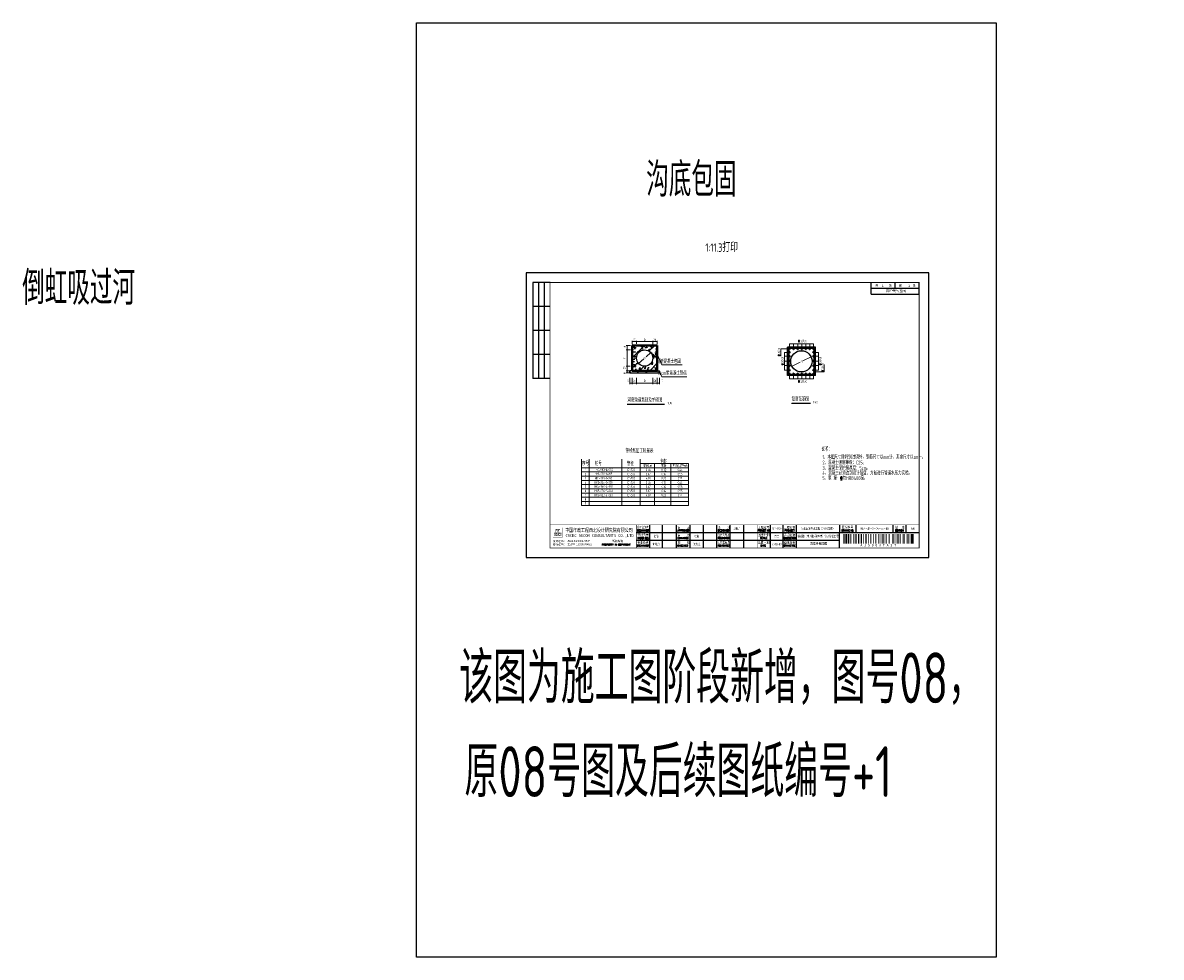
# Model space of a CAD drawing. Extents: x -493406 to 788281, y -294464 to -108123.
# Tile 1 of 8: x 438061 to 451480, y -292172 to -281156. Entities that reach past the tile are written whole.
import ezdxf
from ezdxf.enums import TextEntityAlignment as Align

# ---------------------------------------------------------------- set-up
doc = ezdxf.new("R2010")
doc.units = 0
doc.layers.add('GPSCOMMON', color=7, linetype='Continuous')
doc.layers.add('pp-com', color=7, linetype='Continuous')
for name, color, linetype, lineweight in [('标注', 4, 'Continuous', 13), ('粗线', 1, 'Continuous', 40), ('钢筋', 1, 'Continuous', 40)]:
    doc.layers.add(name, color=color, linetype=linetype, lineweight=lineweight)
doc.styles.add('gpshz', font='tssdeng.shx', dxfattribs={"width": 0.7, "bigfont": 'tssdchn.shx'})
doc.styles.add('图签', font='txt', dxfattribs={"width": 0.66})
doc.styles.add('图签 1', font='romanc.shx', dxfattribs={"width": 0.8})
doc.styles.add('图签1', font='romanc.shx', dxfattribs={"width": 0.8})
doc.styles.add('宋体', font='txt')
doc.dimstyles.new('1bi50', dxfattribs={"dimtxt": 35, "dimasz": 15, "dimexe": 15, "dimexo": 15, "dimgap": 0.01, "dimtad": 1, "dimdec": 0, "dimlfac": 0.5, "dimdsep": 46, "dimtxsty": 'gpshz', "dimblk": 'ARCHTICK', "dimcen": 2.5, "dimclrd": 256, "dimclre": 256, "dimclrt": 256, "dimadec": 0, "dimazin": 0, "dimtfac": 1, "dimtdec": 0, "dimtmove": 2, "dimatfit": 0, "dimfxl": 0, "dimlwd": -1, "dimlwe": -1, "dimarcsym": 0})

# ---------------------------------------------------------------- blocks, each defined once
blk = doc.blocks.new('_ArchTick')
at = {"color": 0, "linetype": 'ByBlock', "const_width": 0.15}
blk.add_lwpolyline([(-0.5, -0.5), (0.5, 0.5)], dxfattribs=at)
blk = doc.blocks.new('*D100')
at = {"layer": 'Defpoints', "color": 0}
for p in [(445186, -285258), (445226, -285205), (445226, -285258)]:
    blk.add_point(p, dxfattribs=at)
at = {"layer": '标注'}
for p, q in [((445222, -285205), (445175, -285205)), ((445222, -285258), (445175, -285258)), ((445186, -285205), (445186, -285258))]:
    blk.add_line(p, q, dxfattribs=at)
at = {"layer": '标注', "xscale": 11.25, "yscale": 11.25, "zscale": 11.25}
for p, rotation in [((445186, -285205), 90), ((445186, -285258), 270)]:
    blk.add_blockref('_ArchTick', p, dxfattribs=dict(at, rotation=rotation))
at = {"layer": '标注', "insert": (445150, -285224), "char_height": 26.2, "attachment_point": 5, "rotation": 90, "style": 'gpshz'}
blk.add_mtext('20', dxfattribs=at)
blk = doc.blocks.new('*D101')
at = {"layer": 'Defpoints', "color": 0}
for p in [(445186, -285284), (445242, -285258), (445242, -285284)]:
    blk.add_point(p, dxfattribs=at)
at = {"layer": '标注'}
for p, q in [((445238, -285258), (445175, -285258)), ((445238, -285284), (445175, -285284)), ((445186, -285258), (445186, -285284))]:
    blk.add_line(p, q, dxfattribs=at)
at = {"layer": '标注', "xscale": 11.25, "yscale": 11.25, "zscale": 11.25}
for p, rotation in [((445186, -285258), 90), ((445186, -285284), 270)]:
    blk.add_blockref('_ArchTick', p, dxfattribs=dict(at, rotation=rotation))
at = {"layer": '标注', "insert": (445155, -285288), "char_height": 26.2, "attachment_point": 5, "rotation": 90, "style": 'gpshz'}
blk.add_mtext('10', dxfattribs=at)
blk = doc.blocks.new('*D102')
at = {"layer": 'Defpoints', "color": 0}
for p in [(445186, -285013), (445228, -285013), (445229, -284960)]:
    blk.add_point(p, dxfattribs=at)
at = {"layer": '标注'}
for p, q in [((445225, -284960), (445175, -284960)), ((445224, -285013), (445175, -285013)), ((445186, -284960), (445186, -285013))]:
    blk.add_line(p, q, dxfattribs=at)
at = {"layer": '标注', "xscale": 11.25, "yscale": 11.25, "zscale": 11.25}
for p, rotation in [((445186, -284960), 90), ((445186, -285013), 270)]:
    blk.add_blockref('_ArchTick', p, dxfattribs=dict(at, rotation=rotation))
at = {"layer": '标注', "insert": (445155, -284979), "char_height": 26.2, "attachment_point": 5, "rotation": 90, "style": 'gpshz'}
blk.add_mtext('20', dxfattribs=at)
blk = doc.blocks.new('*D103')
at = {"layer": 'Defpoints', "color": 0}
for p in [(445228, -285013), (445186, -285205), (445226, -285205)]:
    blk.add_point(p, dxfattribs=at)
at = {"layer": '标注'}
for p, q in [((445224, -285013), (445175, -285013)), ((445186, -285013), (445186, -285205)), ((445222, -285205), (445175, -285205))]:
    blk.add_line(p, q, dxfattribs=at)
at = {"layer": '标注', "xscale": 11.25, "yscale": 11.25, "zscale": 11.25}
for p, rotation in [((445186, -285013), 90), ((445186, -285205), 270)]:
    blk.add_blockref('_ArchTick', p, dxfattribs=dict(at, rotation=rotation))
at = {"layer": '标注', "insert": (445152, -285109), "char_height": 26.2, "attachment_point": 5, "rotation": 90, "style": 'gpshz'}
blk.add_mtext('D', dxfattribs=at)
blk = doc.blocks.new('*D104')
at = {"layer": 'Defpoints', "color": 0}
for p in [(445242, -284947), (445295, -284915), (445295, -284945)]:
    blk.add_point(p, dxfattribs=at)
at = {"layer": '标注'}
for p, q in [((445242, -284943), (445242, -284904)), ((445242, -284915), (445295, -284915)), ((445295, -284941), (445295, -284904))]:
    blk.add_line(p, q, dxfattribs=at)
at = {"layer": '标注', "xscale": 11.25, "yscale": 11.25, "zscale": 11.25}
for p, rotation in [((445242, -284915), 180.1724947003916), ((445295, -284915), 0.1724947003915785)]:
    blk.add_blockref('_ArchTick', p, dxfattribs=dict(at, rotation=rotation))
at = {"layer": '标注', "insert": (445270, -284891), "char_height": 26.2, "attachment_point": 5, "rotation": 0.1725, "style": 'gpshz'}
blk.add_mtext('20', dxfattribs=at)
blk = doc.blocks.new('*D105')
at = {"layer": 'Defpoints', "color": 0}
for p in [(445295, -284945), (445487, -284915), (445487, -284951)]:
    blk.add_point(p, dxfattribs=at)
at = {"layer": '标注'}
for p, q in [((445295, -284941), (445295, -284904)), ((445295, -284915), (445487, -284915)), ((445487, -284948), (445487, -284904))]:
    blk.add_line(p, q, dxfattribs=at)
at = {"layer": '标注', "xscale": 11.25, "yscale": 11.25, "zscale": 11.25}
for p, rotation in [((445295, -284915), 180.1724947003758), ((445487, -284915), 0.1724947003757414)]:
    blk.add_blockref('_ArchTick', p, dxfattribs=dict(at, rotation=rotation))
at = {"layer": '标注', "insert": (445391, -284893), "char_height": 26.2, "attachment_point": 5, "rotation": 0.1725, "style": 'gpshz'}
blk.add_mtext('D', dxfattribs=at)
blk = doc.blocks.new('*D106')
at = {"layer": 'Defpoints', "color": 0}
for p in [(445487, -284951), (445540, -284915), (445540, -284950)]:
    blk.add_point(p, dxfattribs=at)
at = {"layer": '标注'}
for p, q in [((445487, -284948), (445487, -284904)), ((445487, -284915), (445540, -284915)), ((445540, -284946), (445540, -284904))]:
    blk.add_line(p, q, dxfattribs=at)
at = {"layer": '标注', "xscale": 11.25, "yscale": 11.25, "zscale": 11.25}
for p, rotation in [((445487, -284915), 180.1724947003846), ((445540, -284915), 0.1724947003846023)]:
    blk.add_blockref('_ArchTick', p, dxfattribs=dict(at, rotation=rotation))
at = {"layer": '标注', "insert": (445511, -284891), "char_height": 26.2, "attachment_point": 5, "rotation": 0.1725, "style": 'gpshz'}
blk.add_mtext('20', dxfattribs=at)
blk = doc.blocks.new('*D107')
at = {"layer": 'Defpoints', "color": 0}
for p in [(445216, -285339), (445242, -285367), (445242, -285406)]:
    blk.add_point(p, dxfattribs=at)
at = {"layer": '标注'}
for p, q in [((445216, -285343), (445216, -285417)), ((445216, -285406), (445242, -285406)), ((445242, -285371), (445242, -285417))]:
    blk.add_line(p, q, dxfattribs=at)
at = {"layer": '标注', "xscale": 11.25, "yscale": 11.25, "zscale": 11.25, "rotation": 180}
blk.add_blockref('_ArchTick', (445216, -285406), dxfattribs=at)
at = {"layer": '标注', "xscale": 11.25, "yscale": 11.25, "zscale": 11.25}
blk.add_blockref('_ArchTick', (445242, -285406), dxfattribs=at)
at = {"layer": '标注', "insert": (445189, -285377), "char_height": 26.2, "attachment_point": 5, "style": 'gpshz'}
blk.add_mtext('10', dxfattribs=at)
blk = doc.blocks.new('*D108')
at = {"layer": 'Defpoints', "color": 0}
for p in [(445540, -285367), (445567, -285339), (445567, -285406)]:
    blk.add_point(p, dxfattribs=at)
at = {"layer": '标注'}
for p, q in [((445540, -285371), (445540, -285417)), ((445540, -285406), (445567, -285406)), ((445567, -285343), (445567, -285417))]:
    blk.add_line(p, q, dxfattribs=at)
at = {"layer": '标注', "xscale": 11.25, "yscale": 11.25, "zscale": 11.25, "rotation": 180}
blk.add_blockref('_ArchTick', (445540, -285406), dxfattribs=at)
at = {"layer": '标注', "xscale": 11.25, "yscale": 11.25, "zscale": 11.25}
blk.add_blockref('_ArchTick', (445567, -285406), dxfattribs=at)
at = {"layer": '标注', "insert": (445594, -285376), "char_height": 26.2, "attachment_point": 5, "style": 'gpshz'}
blk.add_mtext('10', dxfattribs=at)
blk = doc.blocks.new('*D109')
at = {"layer": 'Defpoints', "color": 0}
for p in [(445242, -285339), (445295, -285339), (445295, -285406)]:
    blk.add_point(p, dxfattribs=at)
at = {"layer": '标注'}
for p, q in [((445242, -285343), (445242, -285417)), ((445242, -285406), (445295, -285406)), ((445295, -285343), (445295, -285417))]:
    blk.add_line(p, q, dxfattribs=at)
at = {"layer": '标注', "xscale": 11.25, "yscale": 11.25, "zscale": 11.25, "rotation": 180}
blk.add_blockref('_ArchTick', (445242, -285406), dxfattribs=at)
at = {"layer": '标注', "xscale": 11.25, "yscale": 11.25, "zscale": 11.25}
blk.add_blockref('_ArchTick', (445295, -285406), dxfattribs=at)
at = {"layer": '标注', "insert": (445270, -285378), "char_height": 26.2, "attachment_point": 5, "style": 'gpshz'}
blk.add_mtext('20', dxfattribs=at)
blk = doc.blocks.new('*D110')
at = {"layer": 'Defpoints', "color": 0}
for p in [(445295, -285339), (445487, -285339), (445487, -285406)]:
    blk.add_point(p, dxfattribs=at)
at = {"layer": '标注'}
for p, q in [((445295, -285343), (445295, -285417)), ((445295, -285406), (445487, -285406)), ((445487, -285343), (445487, -285417))]:
    blk.add_line(p, q, dxfattribs=at)
at = {"layer": '标注', "xscale": 11.25, "yscale": 11.25, "zscale": 11.25, "rotation": 180}
blk.add_blockref('_ArchTick', (445295, -285406), dxfattribs=at)
at = {"layer": '标注', "xscale": 11.25, "yscale": 11.25, "zscale": 11.25}
blk.add_blockref('_ArchTick', (445487, -285406), dxfattribs=at)
at = {"layer": '标注', "insert": (445391, -285377), "char_height": 26.2, "attachment_point": 5, "style": 'gpshz'}
blk.add_mtext('D', dxfattribs=at)
blk = doc.blocks.new('*D111')
at = {"layer": 'Defpoints', "color": 0}
for p in [(445487, -285339), (445540, -285339), (445540, -285406)]:
    blk.add_point(p, dxfattribs=at)
at = {"layer": '标注'}
for p, q in [((445487, -285343), (445487, -285417)), ((445487, -285406), (445540, -285406)), ((445540, -285343), (445540, -285417))]:
    blk.add_line(p, q, dxfattribs=at)
at = {"layer": '标注', "xscale": 11.25, "yscale": 11.25, "zscale": 11.25, "rotation": 180}
blk.add_blockref('_ArchTick', (445487, -285406), dxfattribs=at)
at = {"layer": '标注', "xscale": 11.25, "yscale": 11.25, "zscale": 11.25}
blk.add_blockref('_ArchTick', (445540, -285406), dxfattribs=at)
at = {"layer": '标注', "insert": (445512, -285377), "char_height": 26.2, "attachment_point": 5, "style": 'gpshz'}
blk.add_mtext('20', dxfattribs=at)
blk = doc.blocks.new('gj')
blk.add_hatch(color=256).paths.add_polyline_path([(2, 0, 1), (-2, 0, 1)])
blk.add_circle((0, 0), 2)
blk = doc.blocks.new('*U61')
at = {"linetype": 'Continuous'}
h = blk.add_hatch(color=0, dxfattribs=at)
h.paths.add_polyline_path([(30.2, 24.2), (30.2, 23.7), (29.8, 23.7), (29.8, 25.1), (30.2, 25.1), (30.2, 24.6), (30.5, 24.6), (30.5, 25.9), (29.4, 25.9), (29.4, 22.8), (30.5, 22.8), (30.5, 24.2)])
h.paths.add_polyline_path([(30.8, 24.2), (30.8, 22.8), (32.1, 22.8), (32.1, 25.9), (31.2, 25.9), (31.2, 29.2), (31.8, 29.2), (31.8, 27.6), (32.1, 27.6), (32.1, 30), (30.8, 30), (30.8, 25.1), (31.8, 25.1), (31.8, 23.7), (31.2, 23.7), (31.2, 24.2)])
h.paths.add_polyline_path([(33.3, 25.9), (33.3, 23.7), (32.8, 23.7), (32.8, 29.2), (33.3, 29.2), (33.3, 27.6), (33.6, 27.6), (33.6, 30), (32.4, 30), (32.4, 22.8), (33.6, 22.8), (33.6, 25.9)])
h.paths.add_polyline_path([(35.2, 30), (33.9, 30), (33.9, 22.8), (35.2, 22.8), (35.2, 23.7), (34.3, 23.7), (34.3, 25.1), (35.2, 25.1), (35.2, 25.9), (34.3, 25.9), (34.3, 29.2), (35.2, 29.2)])
h.paths.add_polyline_path([(36.3, 24.2), (36.3, 23.7), (35.9, 23.7), (35.9, 25.1), (36.3, 25.1), (36.3, 24.6), (36.6, 24.6), (36.6, 25.9), (35.6, 25.9), (35.6, 22.8), (36.6, 22.8), (36.6, 24.2)])
at = {"color": 0}
for p, q in [((7, 287), (7, 187)), ((25, 287), (7, 287)), ((13, 287), (13, 187)), ((19, 287), (19, 187)), ((360, 275), (360, 287)), ((385, 281), (385, 287)), ((410, 275), (410, 287)), ((360, 281), (410, 281)), ((360, 275), (410, 275)), ((25, 262), (7, 262)), ((25, 237), (7, 237)), ((25, 212), (7, 212)), ((25, 187), (7, 187)), ((115, 26.3), (330, 26.3)), ((129, 10.3), (129, 34.3)), ((142.4, 10.3), (142.4, 34.3)), ((157, 10.3), (157, 34.3)), ((171, 10.3), (171, 34.3)), ((185, 10.3), (185, 34.3)), ((199, 10.3), (199, 34.3)), ((213, 10.3), (213, 34.3)), ((227, 10.3), (227, 34.3)), ((255, 10.3), (255, 34.3)), ((268, 10.3), (268, 34.3)), ((282, 10.3), (282, 34.3)), ((327, 34.3), (327, 26.3)), ((327, 26.3), (410, 26.3)), ((327, 10.3), (327, 26.3)), ((343.9, 34.3), (343.9, 26.3)), ((383, 26.3), (383, 34.3)), ((396.6, 26.3), (396.6, 34.3)), ((115, 18.3), (327, 18.3))]:
    blk.add_line(p, q, dxfattribs=at)
blk.add_lwpolyline([(0, 0), (420, 0), (420, 297), (0, 297)], close=True, dxfattribs=at)
for points, const_width in [([(410, 10), (410, 287), (25, 287), (25, 10), (410, 10)], 0.75), ([(25, 34.3), (410, 34.3)], 0.5), ([(115, 10.3), (115, 34.3)], 0.5), ([(241, 10.3), (241, 34.3)], 0.5), ([(327, 10.3), (327, 26.3)], 0.35), ([(327, 26.3), (410, 26.3)], 0.35)]:
    blk.add_lwpolyline(points, dxfattribs=dict(at, const_width=const_width))
at = {"color": 0, "linetype": 'Continuous', "const_width": 0.107}
blk.add_lwpolyline([(28, 21.3), (38, 21.3), (38, 31.3), (28, 31.3)], close=True, dxfattribs=at)
at = {"color": 0}
for points in [[(330.5, 14.7), (330.5, 24.7), (331.1, 14.7), (331.1, 24.7)], [(331.7, 14.7), (331.7, 24.7), (332.3, 14.7), (332.3, 24.7)], [(332.9, 14.7), (332.9, 24.7), (335.1, 14.7), (335.1, 24.7)], [(335.8, 14.7), (335.8, 24.7), (336.9, 14.7), (336.9, 24.7)], [(337.5, 14.7), (337.5, 24.7), (338.1, 14.7), (338.1, 24.7)], [(338.7, 14.7), (338.7, 24.7), (339.3, 14.7), (339.3, 24.7)], [(341, 14.7), (341, 24.7), (341.6, 14.7), (341.6, 24.7)], [(342.8, 14.7), (342.8, 24.7), (343.9, 14.7), (343.9, 24.7)], [(344.5, 14.7), (344.5, 24.7), (345.1, 14.7), (345.1, 24.7)], [(346.3, 14.7), (346.3, 24.7), (347.4, 14.7), (347.4, 24.7)], [(348, 14.7), (348, 24.7), (348.6, 14.7), (348.6, 24.7)], [(349.2, 14.7), (349.2, 24.7), (350.3, 14.7), (350.3, 24.7)], [(351.5, 14.7), (351.5, 24.7), (352.1, 14.7), (352.1, 24.7)], [(353.8, 14.7), (353.8, 24.7), (354.4, 14.7), (354.4, 24.7)], [(355, 14.7), (355, 24.7), (355.6, 14.7), (355.6, 24.7)], [(356.8, 14.7), (356.8, 24.7), (357.3, 14.7), (357.3, 24.7)], [(359.1, 14.7), (359.1, 24.7), (359.6, 14.7), (359.6, 24.7)], [(360.3, 14.7), (360.3, 24.7), (360.8, 14.7), (360.8, 24.7)], [(362, 14.7), (362, 24.7), (362.6, 14.7), (362.6, 24.7)], [(364.3, 14.7), (364.3, 24.7), (364.9, 14.7), (364.9, 24.7)], [(365.5, 14.7), (365.5, 24.7), (366.1, 14.7), (366.1, 24.7)], [(367.3, 14.7), (367.3, 24.7), (368.4, 14.7), (368.4, 24.7)], [(369, 14.7), (369, 24.7), (369.6, 14.7), (369.6, 24.7)], [(370.8, 14.7), (370.8, 24.7), (371.9, 14.7), (371.9, 24.7)], [(372.5, 14.7), (372.5, 24.7), (373.6, 14.7), (373.6, 24.7)], [(374.3, 14.7), (374.3, 24.7), (374.8, 14.7), (374.8, 24.7)], [(375.5, 14.7), (375.5, 24.7), (376, 14.7), (376, 24.7)], [(377.8, 14.7), (377.8, 24.7), (378.3, 14.7), (378.3, 24.7)], [(379, 14.7), (379, 24.7), (379.5, 14.7), (379.5, 24.7)], [(381.8, 14.7), (381.8, 24.7), (382.4, 14.7), (382.4, 24.7)], [(383, 14.7), (383, 24.7), (384.1, 14.7), (384.1, 24.7)], [(384.8, 14.7), (384.8, 24.7), (385.3, 14.7), (385.3, 24.7)], [(386.5, 14.7), (386.5, 24.7), (387.6, 14.7), (387.6, 24.7)], [(388.3, 14.7), (388.3, 24.7), (388.8, 14.7), (388.8, 24.7)], [(389.5, 14.7), (389.5, 24.7), (390.6, 14.7), (390.6, 24.7)], [(392.3, 14.7), (392.3, 24.7), (392.9, 14.7), (392.9, 24.7)], [(393.5, 14.7), (393.5, 24.7), (394.1, 14.7), (394.1, 24.7)], [(394.7, 14.7), (394.7, 24.7), (395.3, 14.7), (395.3, 24.7)], [(397, 14.7), (397, 24.7), (398.1, 14.7), (398.1, 24.7)], [(398.8, 14.7), (398.8, 24.7), (399.3, 14.7), (399.3, 24.7)], [(400, 14.7), (400, 24.7), (400.5, 14.7), (400.5, 24.7)], [(401.2, 14.7), (401.2, 24.7), (403.4, 14.7), (403.4, 24.7)], [(404, 14.7), (404, 24.7), (404.6, 14.7), (404.6, 24.7)], [(404.6, 14.7), (404.6, 24.7), (404.6, 14.7), (404.6, 24.7)], [(404.6, 14.7), (404.6, 24.7), (404.6, 14.7), (404.6, 24.7)], [(404.6, 14.7), (404.6, 24.7), (404.6, 14.7), (404.6, 24.7)], [(404.6, 14.7), (404.6, 24.7), (404.6, 14.7), (404.6, 24.7)], [(404.6, 14.7), (404.6, 24.7), (404.6, 14.7), (404.6, 24.7)], [(404.6, 14.7), (404.6, 24.7), (404.6, 14.7), (404.6, 24.7)], [(404.6, 14.7), (404.6, 24.7), (404.6, 14.7), (404.6, 24.7)], [(404.6, 14.7), (404.6, 24.7), (404.6, 14.7), (404.6, 24.7)], [(404.6, 14.7), (404.6, 24.7), (404.6, 14.7), (404.6, 24.7)], [(404.6, 14.7), (404.6, 24.7), (404.6, 14.7), (404.6, 24.7)], [(404.6, 14.7), (404.6, 24.7), (404.6, 14.7), (404.6, 24.7)], [(404.6, 14.7), (404.6, 24.7), (404.6, 14.7), (404.6, 24.7)], [(404.6, 14.7), (404.6, 24.7), (404.6, 14.7), (404.6, 24.7)], [(404.6, 14.7), (404.6, 24.7), (404.6, 14.7), (404.6, 24.7)], [(404.6, 14.7), (404.6, 24.7), (404.6, 14.7), (404.6, 24.7)], [(404.6, 14.7), (404.6, 24.7), (404.6, 14.7), (404.6, 24.7)], [(404.6, 14.7), (404.6, 24.7), (404.6, 14.7), (404.6, 24.7)]]:
    blk.add_solid(points, dxfattribs=at)
at = {"color": 0, "linetype": 'Continuous'}
for s, height, style, width, p in [('共       张', 2.5, '图签', 0.8, (364.3, 282.5)), ('第       张', 2.5, '图签', 0.8, (389, 282.5)), ('中国市政工程西北设计研究院有限公司', 4, '图签', 0.74, (40.7, 26.7)), ('CSCEC AECOM CONSULTANTS CO.,LTD', 3, '图签', 1.07, (41.1, 21.5)), ('设计总负责', 2.5, '图签', 0.67, (116, 30.4)), ('设计负责', 2.5, '图签', 0.85, (116, 22.4)), ('DES.MANAGER', 2, '图签1', 0.55, (116.1, 27.3)), ('APPROVED', 2, '图签 1', 0.75, (158, 27.4)), ('审    定', 2.5, '图签', 0.85, (157.9, 30.2)), ('审    核', 2.5, '图签', 0.85, (157.9, 22.2)), ('设    计', 2.5, '图签', 0.85, (199.9, 30.2)), ('注册工程师', 2.5, '图签', 0.68, (200, 22.4)), ('DESIGNED', 2, '图签 1', 0.78, (200, 27.4)), ('工程编号', 2.5, '图签', 0.85, (241.9, 30.2)), ('PROJECT NO.', 2, '图签 1', 0.6, (241.9, 27.4)), ('图纸比例', 2.5, '图签', 0.85, (241.9, 22.3)), ('子项名称', 2.5, '图签', 0.85, (268.9, 22.2)), ('工程名称', 2.5, '图签', 0.85, (268.9, 30.2)), ('PROJECT', 2, '图签 1', 0.8, (269.7, 27.4)), ('DRAWING NO.', 2, '图签 1', 0.59, (329.2, 27.3)), ('图纸编号', 2.5, '图签', 0.85, (329.3, 30.4)), ('版  本', 2.5, '图签', 0.85, (385.3, 30.3)), ('EDITION', 2, '图签 1', 0.75, (385.1, 27.3)), ('PROPERTY IN COPYRIGHT', 2, '图签 1', 0.8, (79.1, 12.5)), ('SPE.MANAGER', 2, '图签 1', 0.56, (115.8, 11.5)), ('专业负责', 2.5, '图签', 0.85, (115.9, 14.4)), ('MASTER DES.', 2, '图签1', 0.57, (116.2, 19.2)), ('CHECKED', 2, '图签 1', 0.85, (157.8, 11.5)), ('EXAMINED', 2, '图签 1', 0.79, (157.9, 19.5)), ('校    核', 2.5, '图签', 0.85, (158, 14.4)), ('REG.ENGINEER', 2, '图签 1', 0.53, (200, 19.5)), ('注册建筑师', 2.5, '图签', 0.68, (200, 14.5)), ('REG.ARCHITECT', 2, '图签 1', 0.5, (200, 11.5)), ('出图日期', 2.5, '图签', 0.85, (241.9, 14.4)), ('SCALE', 2, '图签 1', 0.8, (244.2, 19.5)), ('DATE', 2, '图签 1', 0.8, (244.6, 11.5)), ('SUBSECTION', 2, '图签 1', 0.64, (268.8, 19.4)), ('DRAWING TITLE', 2, '图签 1', 0.5, (268.9, 11.5)), ('图纸名称', 2.5, '图签', 0.85, (268.9, 14.3))]:
    blk.add_text(s, height=height, dxfattribs=dict(at, style=style, width=width)).set_placement(p)
at = {"color": 0, "linetype": 'Continuous', "style": '图签'}
for s, p in [('咨询证书：', (27.8, 12.7)), ('设计证书：', (27.8, 16.2)), ('版权所有', (90, 16.3))]:
    blk.add_text(s, height=2, dxfattribs=at).set_placement(p)
at = {"color": 0}
blk.add_text('A J S 0 0 0 T A 3 T ', height=2.5, dxfattribs=at).set_placement((368.3, 14.2), align=Align.TOP_CENTER)
at = {"color": 0, "linetype": 'Continuous', "style": '图签', "flags": 8}
for tag, width, p, p2 in [('设计总负责', 0.611046, (130.3, 29), (141.1, 29)), ('子项名称', 2.988281, (283.3, 21), (325.8, 21)), ('工程名称', 2.988281, (283.3, 29), (325.8, 29)), ('图纸编号', 2.575163, (345.1, 29), (381.8, 29))]:
    blk.add_attdef(tag, text='', height=2.5, dxfattribs=dict(at, width=width)).set_placement(p, p2, align=Align.FIT)
at = {"color": 0, "linetype": 'Continuous', "ltscale": 0.055, "style": '图签', "flags": 8}
for tag, width, p, p2 in [('设计负责', 0.763807, (130.3, 21), (141.1, 21)), ('审定', 1.617188, (172.3, 29), (183.8, 29)), ('审核', 1.617188, (172.3, 21), (183.8, 21)), ('注册工程师', 0.646875, (214.3, 21), (225.8, 21)), ('设计', 1.617188, (214.3, 29), (225.8, 29)), ('工程编号', 0.738284, (256.3, 29), (266.8, 29)), ('图纸比例', 0.738284, (256.3, 21), (266.8, 21)), ('版本', 1.530605, (397.9, 29), (408.7, 29)), ('专业负责', 0.763807, (130.3, 12.7), (141.1, 12.7)), ('校核', 1.617188, (172.3, 12.7), (183.8, 12.7)), ('注册建筑师', 0.646875, (214.3, 12.7), (225.8, 12.7)), ('出图日期', 0.738284, (256.3, 12.7), (266.8, 12.7))]:
    blk.add_attdef(tag, text='', height=2.5, dxfattribs=dict(at, width=width)).set_placement(p, p2, align=Align.FIT)
at = {"color": 0, "linetype": 'Continuous', "style": '图签'}
for tag, p, width in [('设计证书', (43.3, 16.4), 1.55), ('咨询证书', (43.3, 12.9), 0.9)]:
    blk.add_attdef(tag, p, '', height=2, dxfattribs=dict(at, width=width))
at = {"color": 0, "linetype": 'Continuous', "style": '图签', "width": 0.85}
for tag, height, p in [('图纸名称_1_1', 2.5, (305, 13.4)), ('图纸名称_2_1', 2.2, (305, 15.1)), ('图纸名称_2_2', 2.2, (305, 11.5))]:
    blk.add_attdef(tag, text='', height=height, dxfattribs=at).set_placement(p, align=Align.CENTER)
blk = doc.blocks.new('20180504.1600441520')
at = {"layer": 'GPSCOMMON'}
h = blk.add_hatch(dxfattribs=at)
h.set_pattern_fill('ANSI31', color=256, scale=26.6666, style=0)
h.set_pattern_definition([(45, (-208994.86, -17852.025), (-59.868224, 59.868224), [])])
h.paths.add_polyline_path([(445540.33, -284959.57), (445397.48, -284959.57), (445242.23, -284959.57), (445242.23, -285095.28), (445242.23, -285257.66), (445412.32, -285257.66), (445540.33, -285257.66), (445540.33, -285095.28)])
h.paths.add_polyline_path([(445487.28, -285108.62, -1), (445295.28, -285108.62, -1)], flags=16)
h.paths.add_polyline_path([(445181.01, -285312.74), (445181.01, -285263.2), (445135.25, -285263.2), (445135.25, -285312.74)], flags=9)
h = blk.add_hatch(dxfattribs=at)
h.set_pattern_fill('AR-CONC', color=256, scale=0.666665, style=0)
h.set_pattern_definition([(50, (-779702.73, 178731.3), (121.456142, -10.6260305), [12.699968, -139.699651]), (355, (-779702.73, 178731.3), (-23.495556, 127.370912), [10.159975, -111.76011]), (100.451445, (-779692.6, 178730.42), (97.960586, 116.744876), [10.793312, -118.726533]), (46.1842, (-779702.73, 178765.17), (180.718909, -28.028149), [19.049952, -209.549476]), (96.635558, (-779687.67, 178762.83), (158.269027, 164.950337), [16.189975, -178.08996]), (351.184151, (-779702.73, 178765.17), (158.269027, 164.950337), [15.23994, -167.639402]), (21, (-779685.79, 178756.7), (101.076008, -68.176628), [12.699968, -139.699651]), (326, (-779685.8, 178756.7), (41.201249, 122.79167), [10.159975, -111.759721]), (71.451445, (-779677.37, 178751.02), (142.277257, 54.615043), [10.793312, -118.726328]), (37.5, (-779702.727, 178731.303), (2.0590637, 56.369885), [0, -110.4050573, 0, -113.4530497, 0, -112.183053]), (7.5, (-779702.73, 178731.303), (44.5463303, 66.786883), [0, -64.6851716, 0, -107.8650637, 0, -42.7565598]), (327.5, (-779740.49, 178731.303), (90.3935041, -3.8191531), [0, -42.3332275, 0, -132.07967, 0, -175.259562]), (317.5, (-779757.42, 178731.3), (98.7525407, 16.9509516), [0, -55.033196, 0, -87.7144474, 0, -124.459689])])
h.paths.add_polyline_path([(445540.33, -284959.57), (445397.48, -284959.57), (445242.23, -284959.57), (445242.23, -285095.28), (445242.23, -285257.66), (445412.32, -285257.66), (445540.33, -285257.66), (445540.33, -285095.28)])
h.paths.add_polyline_path([(445487.28, -285108.62, -1), (445295.28, -285108.62, -1)], flags=16)
at = {"layer": 'GPSCOMMON', "ltscale": 0.01}
h = blk.add_hatch(dxfattribs=at)
h.set_pattern_fill('AR-CONC', color=256, scale=0.666665, style=0)
h.set_pattern_definition([(50, (-1650.2, 244.3), (121.456142, -10.62603), [12.699968, -139.69965]), (355, (-1650.2, 244.3), (-23.49516, 127.370777), [10.159975, -111.75972]), (100.451, (-1640.08, 243.42), (97.961423, 116.744167), [10.793306, -118.72637]), (46.1842, (-1650.2, 278.17), (180.71891, -28.02815), [19.04995, -209.549476]), (96.6356, (-1635.14, 275.83), (158.269094, 164.94996), [16.18996, -178.089555]), (351.184, (-1650.2, 278.17), (158.26934, 164.949666), [15.23996, -167.63958]), (21, (-1633.27, 269.7), (101.076334, -68.176842), [12.699968, -139.69965]), (326, (-1633.27, 269.7), (41.20125, 122.79167), [10.159975, -111.75972]), (71.4514, (-1624.84, 264.02), (142.277305, 54.615102), [10.793306, -118.72637]), (37.5, (-1650.2, 244.3), (2.0590637, 56.369885), [0, -110.405057, 0, -113.45305, 0, -112.183053]), (7.5, (-1650.2, 244.3), (44.54633, 66.786883), [0, -64.685172, 0, -107.865064, 0, -42.75656]), (327.5, (-1687.96, 244.3), (90.393504, -3.819153), [0, -42.3332275, 0, -132.07967, 0, -175.259562]), (317.5, (-1704.89, 244.3), (98.752541, 16.950952), [0, -55.033196, 0, -87.714447, 0, -124.459689])])
h.paths.add_polyline_path([(445242.23, -285257.66), (445215.71, -285257.66), (445215.71, -285284.33), (445566.85, -285284.33), (445566.85, -285257.66), (445540.33, -285257.66), (445397.48, -285257.66)])
at = {"layer": 'GPSCOMMON'}
for p, q in [((447073.2, -285312.61), (447073.2, -284981.61)), ((447404.2, -284981.61), (447073.2, -284981.61)), ((447404.2, -285312.61), (447404.2, -284981.61)), ((445242.23, -285257.66), (445215.71, -285257.66)), ((445215.71, -285284.33), (445566.85, -285284.33)), ((445540.33, -285257.66), (445566.85, -285257.66)), ((447404.2, -285312.61), (447073.2, -285312.61))]:
    blk.add_line(p, q, dxfattribs=at)
blk.add_lwpolyline([(442702.8, -281155.7), (449534.8, -281155.7), (449534.8, -292172.2), (442702.8, -292172.2)], close=True, dxfattribs=at)
for points in [[(445215.71, -285284.33), (445215.71, -285257.66)], [(445566.85, -285284.33), (445566.85, -285257.66)]]:
    blk.add_lwpolyline(points, dxfattribs=at)
for centre, radius in [((445391.28, -285108.62), 96), ((447238.7, -285147.11), 125.5)]:
    blk.add_circle(centre, radius, dxfattribs=at)
at = {"layer": '标注'}
for p, q in [((447085.4, -284999.71), (446997.05, -284999.71)), ((446997.05, -285087.46), (446997.05, -284999.71)), ((447097, -284999.01), (447097, -284939.5)), ((447097, -284939.5), (447380.4, -284939.5)), ((447146.8, -284999.01), (447146.8, -284939.5)), ((447195.1, -284999.01), (447195.1, -284939.5)), ((447243.9, -284999.01), (447243.9, -284939.5)), ((447291.2, -284999.01), (447291.2, -284939.5)), ((447336.8, -284999.01), (447336.8, -284939.5)), ((447380.4, -284999.01), (447380.4, -284939.5)), ((445317.55, -285172.42), (445379.73, -285118.61)), ((445465.01, -285044.83), (445408.17, -285094.01)), ((445534.38, -285053.97), (445592.34, -285186.83)), ((447097, -285041.41), (447037.49, -285041.41)), ((447037.49, -285041.41), (447037.49, -285251.41)), ((447097, -285086.51), (447037.49, -285086.51)), ((447097, -285144.21), (447037.49, -285144.21)), ((447354.05, -285092.7), (447257.05, -285140.81)), ((447380.4, -285041.41), (447439.91, -285041.41)), ((447380.4, -285086.51), (447439.91, -285086.51)), ((447380.4, -285144.21), (447439.91, -285144.21)), ((447439.91, -285041.41), (447439.91, -285251.41)), ((445566.85, -285270), (445592.34, -285328.43)), ((445592.34, -285186.83), (445835, -285186.83)), ((447097, -285197.71), (447037.49, -285197.71)), ((447097, -285251.41), (447037.49, -285251.41)), ((447128.35, -285202.51), (447222.29, -285156.81)), ((447380.4, -285197.71), (447439.91, -285197.71)), ((447380.4, -285251.41), (447439.91, -285251.41)), ((447392, -285272.51), (447506.45, -285272.51)), ((447506.45, -285272.51), (447506.45, -285184.75)), ((445592.34, -285328.43), (445889.4, -285328.43)), ((447097, -285295.21), (447097, -285354.72)), ((447097, -285354.72), (447380.4, -285354.72)), ((447146.8, -285295.21), (447146.8, -285354.72)), ((447195.1, -285295.21), (447195.1, -285354.72)), ((447243.9, -285295.21), (447243.9, -285354.72)), ((447291.2, -285295.21), (447291.2, -285354.72)), ((447336.8, -285295.21), (447336.8, -285354.72)), ((447380.4, -285295.21), (447380.4, -285354.72)), ((445183.02, -285654.67), (445626.78, -285654.67)), ((447123.02, -285642.31), (447346.01, -285642.31)), ((444645.4, -286302.03), (444645.4, -286848.4)), ((444737.6, -286302.03), (444737.6, -286848.4)), ((445120.8, -286302.03), (445120.8, -286848.4)), ((445337.3, -286302.03), (445337.3, -286848.4)), ((445337.3, -286351.7), (445909.41, -286351.7)), ((445507.9, -286351.7), (445507.9, -286848.4)), ((445699.52, -286351.7), (445699.52, -286848.4)), ((445909.41, -286351.7), (445909.41, -286848.4)), ((444645.4, -286401.37), (445909.41, -286401.37)), ((444645.4, -286451.04), (445909.41, -286451.04)), ((444645.4, -286500.71), (445909.41, -286500.71)), ((444645.4, -286550.38), (445909.41, -286550.38)), ((444645.4, -286600.05), (445909.41, -286600.05)), ((445909.41, -286649.72), (444645.4, -286649.72)), ((445909.41, -286699.39), (444645.4, -286699.39)), ((445909.41, -286749.06), (444645.4, -286749.06)), ((445909.41, -286798.73), (444645.4, -286798.73)), ((445909.41, -286848.4), (444645.4, -286848.4))]:
    blk.add_line(p, q, dxfattribs=at)
for points, const_width in [([(445183.02, -285645.69), (445626.78, -285645.69)], 3.75), ([(447123.02, -285633.34), (447346.01, -285633.34)], 3.75), ([(444645.4, -286302.03), (445909.41, -286302.03), (445909.41, -286848.4), (444645.4, -286848.4), (444645.4, -286302.03)], 3.02)]:
    blk.add_lwpolyline(points, dxfattribs=dict(at, const_width=const_width))
at = {"layer": '粗线'}
for p, q in [((445242.23, -285095.28), (445242.23, -284959.57)), ((445412.32, -284959.57), (445242.23, -284959.57)), ((445397.48, -284959.57), (445540.33, -284959.57)), ((445540.33, -285095.28), (445540.33, -284959.57)), ((447085.4, -284989.61), (447085.4, -285304.61)), ((447392, -284989.61), (447085.4, -284989.61)), ((447392, -284989.61), (447392, -285304.61)), ((445242.23, -285095.28), (445242.23, -285257.66)), ((445540.33, -285095.28), (445540.33, -285257.66)), ((445412.32, -285257.66), (445242.23, -285257.66)), ((445397.48, -285257.66), (445540.33, -285257.66)), ((447392, -285304.61), (447085.4, -285304.61))]:
    blk.add_line(p, q, dxfattribs=at)
at = {"layer": 'pp-com'}
ref = blk.add_blockref('*U61', (443993.7, -287461.1), dxfattribs=dict(at, xscale=11.29999999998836, yscale=11.29999999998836, zscale=11.29999999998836))
ref.add_attrib('咨询证书', '工咨甲 13320070002', (444482.51, -287315.59), dxfattribs={"layer": '0', "color": 0, "height": 22.6, "style": '图签', "width": 0.9})
ref.add_attrib('版本', 'A版', dxfattribs={"layer": '0', "color": 0, "height": 28.25, "style": '图签', "width": 0.7, "flags": 8}).set_placement((448551.08, -287133.52), align=Align.CENTER)
ref.add_attrib('图纸编号', '给水－施－A－08－水－08', dxfattribs={"layer": '0', "color": 0, "height": 28.25, "style": '图签', "width": 0.7, "flags": 8}).set_placement((448100.62, -287133.52), align=Align.CENTER)
ref.add_attrib('子项名称', '徐沛路（南环路~张寨镇）供水管道工程', dxfattribs={"layer": '0', "color": 0, "height": 28.25, "style": '图签', "width": 0.679241, "flags": 8}).set_placement((447194.43, -287223.92), (447674.68, -287223.92), align=Align.FIT)
ref.add_attrib('工程名称', '沛县区域供水工程（2018年度）', dxfattribs={"layer": '0', "color": 0, "height": 28.25, "style": '图签', "width": 0.7, "flags": 8}).set_placement((447434.55, -287133.52), align=Align.CENTER)
ref.add_attrib('出图日期', '2018-02', dxfattribs={"layer": '0', "color": 0, "height": 28.25, "style": '图签', "width": 0.7, "flags": 8}).set_placement((446948.65, -287318.15), align=Align.CENTER)
ref.add_attrib('图纸比例', '示意', dxfattribs={"layer": '0', "color": 0, "height": 28.25, "style": '图签', "width": 0.7, "flags": 8}).set_placement((446948.65, -287223.92), align=Align.CENTER)
ref.add_attrib('工程编号', '2017-JS037', dxfattribs={"layer": '0', "color": 0, "height": 28.25, "style": '图签', "width": 0.587346, "flags": 8}).set_placement((446889.33, -287133.52), (447007.98, -287133.52), align=Align.FIT)
ref.add_attrib('设计', '马敬广', dxfattribs={"layer": '0', "color": 0, "height": 28.25, "style": '图签', "width": 0.7, "flags": 8}).set_placement((446479.7, -287133.52), align=Align.CENTER)
ref.add_attrib('校核', '谢兆歌', dxfattribs={"layer": '0', "color": 0, "height": 28.25, "style": '图签', "width": 0.7, "flags": 8}).set_placement((446005.1, -287318.15), align=Align.CENTER)
ref.add_attrib('审核', '杜俊', dxfattribs={"layer": '0', "color": 0, "height": 28.25, "style": '图签', "width": 0.7, "flags": 8}).set_placement((446005.1, -287223.92), align=Align.CENTER)
ref.add_attrib('专业负责', '谢兆歌', dxfattribs={"layer": '0', "color": 0, "height": 28.25, "style": '图签', "width": 0.7, "flags": 8}).set_placement((445526.9, -287318.15), align=Align.CENTER)
ref.add_attrib('设计负责', '杜俊', dxfattribs={"layer": '0', "color": 0, "height": 28.25, "style": '图签', "width": 0.7, "flags": 8}).set_placement((445526.9, -287223.92), align=Align.CENTER)
ref.add_attrib('设计证书', 'AW162001457', (444482.51, -287276.09), dxfattribs={"layer": '0', "color": 0, "height": 22.6, "style": '图签', "width": 1.55})
ref.add_attrib('图纸名称_1_1', '直埋管包固图', dxfattribs={"layer": '0', "color": 0, "height": 28.25, "style": '图签', "width": 0.85}).set_placement((447440.46, -287310.19), align=Align.CENTER)
at = {"layer": '标注'}
for p, xscale, yscale, zscale, rotation in [((445463.88, -285045.81), 11.2499999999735, 11.2499999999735, 11.2499999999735, 40.8651172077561), ((447354.05, -285092.7), 11.25000000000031, 11.25000000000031, 11.25000000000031, 25.94412382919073), ((445318.68, -285171.43), 11.2499999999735, 11.2499999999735, 11.2499999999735, 220.8651172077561), ((447127.89, -285203.84), 11.25000000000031, 11.25000000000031, 11.25000000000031, 205.9441238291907)]:
    blk.add_blockref('_ArchTick', p, dxfattribs=dict(at, xscale=xscale, yscale=yscale, zscale=zscale, rotation=rotation))
at = {"layer": '钢筋', "yscale": 2, "zscale": 2, "rotation": 180}
for p, xscale in [((447097, -284999.01), 2), ((447146.8, -284999.01), 2), ((447195.1, -284999.01), 2), ((447243.9, -284999.01), 2), ((447291.2, -284999.01), 2), ((447336.8, -284999.01), 2), ((447380.4, -284999.01), -2)]:
    blk.add_blockref('gj', p, dxfattribs=dict(at, xscale=xscale))
at = {"layer": '钢筋', "yscale": 2, "zscale": 2}
for p, xscale in [((447097, -285040.01), -2), ((447097, -285087.91), -2), ((447097, -285142.81), -2), ((447380.4, -285040.01), 2), ((447380.4, -285087.91), 2), ((447380.4, -285142.81), 2), ((447097, -285199.11), -2), ((447097, -285251.41), -2), ((447380.4, -285199.11), 2), ((447380.4, -285251.41), 2), ((447097, -285295.21), -2), ((447146.8, -285295.21), -2), ((447195.1, -285295.21), -2), ((447243.9, -285295.21), -2), ((447291.2, -285295.21), -2), ((447336.8, -285295.21), -2), ((447380.4, -285295.21), 2)]:
    blk.add_blockref('gj', p, dxfattribs=dict(at, xscale=xscale))
at = {"layer": '标注', "style": 'gpshz', "width": 0.7}
for s, height, p in [('沟底包固', 400, (445409.4, -283204.6)), ('1:11.3打印', 100, (446106.36, -283856.64)), ('%%13212@20', 28.25, (447201.5, -284921.65)), ('%%13212@20', 28.25, (447201.5, -285397.81)), ('管线包固工程量表', 45.2, (445165.1, -286224.1)), ('说明：', 45.2, (447474.4, -286205.5)), ('2、混凝土强度等级：C25。', 45.2, (447486.6, -286362.65)), ('1、本图尺寸除特别注明外，钢筋尺寸以mm计，其余尺寸以cm计。', 45.2, (447486.6, -286298.6)), ('4、混凝土必须达到设计强度，方能进行管道水压力实验。', 45.2, (447486.6, -286486.54)), ('5、钢 筋: %%132为HRB400级。', 45.2, (447486.6, -286546.24)), ('3、混凝土保护层厚度：5cm。', 45.2, (447486.6, -286427.7))]:
    blk.add_text(s, height=height, dxfattribs=at).set_placement(p)
at = {"layer": '标注', "lineweight": -3, "style": '宋体'}
for s, height, p in [('1             1', 28.2857, (448187.28, -284269.32)), ('直埋管包固图', 28.286, (448233.03, -284332.92))]:
    blk.add_text(s, height=height, dxfattribs=at).set_placement(p)
at = {"layer": '标注', "style": 'gpshz', "width": 0.7}
for s, rotation, p in [('\x8412@20', 90, (446987.74, -285083.16)), ('%%13212@20', 90, (447028.87, -285189.24)), ('D', 25.944124, (447241.15, -285162.28)), ('%%13212@20', 90, (447473.77, -285189.24)), ('\x8412@20', 90, (447502.46, -285268.21))]:
    blk.add_text(s, height=26.25, rotation=rotation, dxfattribs=at).set_placement(p)
for s, height, p in [('钢筋混凝土包固', 45.2, (445818.3, -285183.89, -6657.95)), ('10cm素混凝土垫层', 45.2, (445888.7, -285320.29, -6657.95)), ('河底管道包封及护砌图', 45.2, (445599.91, -285639.53)), ('1:30', 28.25, (445711.12, -285662.14)), ('包封配筋图', 45.2, (447328.49, -285627.18)), ('1:40', 28.25, (447430.35, -285649.79))]:
    blk.add_text(s, height=height, dxfattribs=at).set_placement(p, align=Align.BOTTOM_RIGHT)
for s, height, p in [('序号', 45.2, (444693.81, -286351.7)), ('桩号', 45.2, (444844.64, -286351.7)), ('管径', 45.2, (445221.84, -286351.7)), ('混凝土m ', 28.25, (445432.35, -286376.54)), ('3', 20, (445473.96, -286366.57)), ('包封', 45.2, (445616.26, -286326.87)), ('钢筋t', 28.25, (445616.26, -286376.54)), ('素混凝土垫层m', 28.25, (445807.89, -286376.54)), ('3', 20, (445883.26, -286368.97)), ('2', 28.25, (444693.81, -286475.88)), ('1', 28.25, (444693.81, -286426.21)), ('HK0+983~0+987', 28.25, (444906.74, -286426.21)), ('HK1+200~1+205', 28.25, (444907.93, -286474.43)), ('DN500', 28.25, (445233.95, -286426.21)), ('DN500', 28.25, (445233.95, -286475.88)), ('3.07', 28.25, (445432.35, -286475.88)), ('2.46', 28.25, (445432.35, -286426.21)), ('0.12', 35, (445616.26, -286426.21)), ('0.14', 28.25, (445616.26, -286475.88)), ('0.44', 28.25, (445807.89, -286426.21)), ('0.55', 28.25, (445807.89, -286475.88)), ('4', 28.25, (444693.81, -286575.22)), ('5', 28.25, (444693.81, -286624.89)), ('3', 28.25, (444693.81, -286525.55)), ('HK1+733~1+740', 28.25, (444906.74, -286525.55)), ('HK2+224~2+228', 28.25, (444906.74, -286575.22)), ('HK4+360~4+365', 28.25, (444907.93, -286623.44)), ('DN500', 28.25, (445233.95, -286525.55)), ('DN500', 28.25, (445233.95, -286575.22)), ('DN500', 28.25, (445233.95, -286624.89)), ('4.30', 28.25, (445432.35, -286525.55)), ('3.07', 28.25, (445432.35, -286624.89)), ('2.46', 28.25, (445432.35, -286575.22)), ('0.20', 28.25, (445616.26, -286525.55)), ('0.12', 28.25, (445616.26, -286575.22)), ('0.14', 28.25, (445616.26, -286624.89)), ('0.77', 28.25, (445807.89, -286525.55)), ('0.44', 28.25, (445807.89, -286575.22)), ('0.55', 28.25, (445807.89, -286624.89)), ('8', 28.25, (444693.81, -286773.89)), ('7', 28.25, (444693.81, -286724.22)), ('6', 28.25, (444693.81, -286674.56)), ('HK5+236~5+241', 28.25, (444906.74, -286674.56)), ('HK6+053~6+060', 28.25, (444906.74, -286724.22)), ('DN500', 28.25, (445233.95, -286674.56)), ('DN500', 28.25, (445233.95, -286724.22)), ('4.30', 28.25, (445432.35, -286724.22)), ('3.07', 28.25, (445432.35, -286674.56)), ('0.14', 28.25, (445616.26, -286674.56)), ('0.20', 28.25, (445616.26, -286724.22)), ('0.55', 28.25, (445807.89, -286674.56)), ('0.77', 28.25, (445807.89, -286724.22)), ('9', 28.25, (444693.81, -286823.56))]:
    blk.add_text(s, height=height, dxfattribs=at).set_placement(p, align=Align.MIDDLE_CENTER)
at = {"layer": '标注', "color": 1, "style": 'gpshz', "width": 0.7}
for s, p in [('该图为施工图阶段新增，图号08，', (443205.95, -289178.8)), ('原08号图及后续图纸编号+1', (443267.75, -290284))]:
    blk.add_text(s, height=600, dxfattribs=at).set_placement(p)
at = {"layer": '标注', "insert": (445393.95, -285106.31), "char_height": 26.25, "attachment_point": 5, "rotation": 40.865117, "style": 'gpshz'}
blk.add_mtext('D', dxfattribs=at)
at = {"layer": '标注'}
for base, p1, p2, angle, picture, middle in [((445295.17, -284914.89), (445242.22, -284947.22), (445295.26, -284944.89), 180.172495, '*D104', (445269.9, -284891.23)), ((445540.21, -284914.89), (445487.27, -284951.26), (445540.32, -284949.99), 180.172495, '*D106', (445511.14, -284891.23)), ((445186.35, -285012.62), (445229, -284959.57), (445227.7, -285012.62), 90, '*D102', (445154.55, -284979.43)), ((445186.35, -285257.66), (445225.9, -285204.62), (445225.9, -285257.66), 90, '*D100', (445150.22, -285224.47)), ((445186.35, -285284.33), (445241.96, -285257.66), (445241.96, -285284.33), 90, '*D101', (445154.76, -285287.97)), ((445295.29, -285405.67), (445242.23, -285339.3), (445295.29, -285339.3), 180, '*D109', (445269.93, -285377.82)), ((445540.33, -285405.67), (445487.28, -285339.3), (445540.33, -285339.3), 180, '*D111', (445511.52, -285376.97))]:
    dim = blk.add_linear_dim(base=base, p1=p1, p2=p2, angle=angle, dimstyle='1bi50', override={"dimscale": 0.75, "dimexo": 5, "dimgap": 0.1, "dimlfac": 0.3777}, dxfattribs=at)
    dim.commit()
    dim.dimension.update_dxf_attribs({"geometry": picture, "text_midpoint": middle, "dimtype": 160})
for base, p1, p2, angle, picture, middle in [((445487.17, -284914.89), (445295.26, -284944.89), (445487.27, -284951.26), 180.172495, '*D105', (445391.26, -284892.86)), ((445186.35, -285204.62), (445227.7, -285012.62), (445225.9, -285204.62), 90, '*D103', (445152.48, -285108.62)), ((445487.28, -285405.67), (445295.29, -285339.3), (445487.28, -285339.3), 180, '*D110', (445391.28, -285377.29))]:
    dim = blk.add_linear_dim(base=base, p1=p1, p2=p2, angle=angle, text='D', dimstyle='1bi50', override={"dimscale": 0.75, "dimexo": 5, "dimgap": 0.1, "dimlfac": 0.3777}, dxfattribs=at)
    dim.commit()
    dim.dimension.update_dxf_attribs({"geometry": picture, "text_midpoint": middle, "dimtype": 160})
for base, p1, p2, picture, middle in [((445242.23, -285405.67), (445215.71, -285339.3), (445242.23, -285367.14), '*D107', (445188.9, -285376.73)), ((445566.85, -285405.67), (445540.33, -285367.14), (445566.85, -285339.3), '*D108', (445593.66, -285375.73))]:
    dim = blk.add_linear_dim(base=base, p1=p1, p2=p2, dimstyle='1bi50', override={"dimscale": 0.75, "dimexo": 5, "dimgap": 0.1, "dimlfac": 0.3777}, dxfattribs=at)
    dim.commit()
    dim.dimension.update_dxf_attribs({"geometry": picture, "text_midpoint": middle, "dimtype": 160})

msp = doc.modelspace()

# ---------------------------------------------------------------- block references
at = {"layer": 'GPSCOMMON'}
msp.add_blockref('20180504.1600441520', (0, 0), dxfattribs=at)

# ---------------------------------------------------------------- texts
at = {"layer": '标注', "style": 'gpshz', "width": 0.7}
msp.add_text('倒虹吸过河', height=400, dxfattribs=at).set_placement((438054, -284482))

doc.saveas('drawing.dxf')
